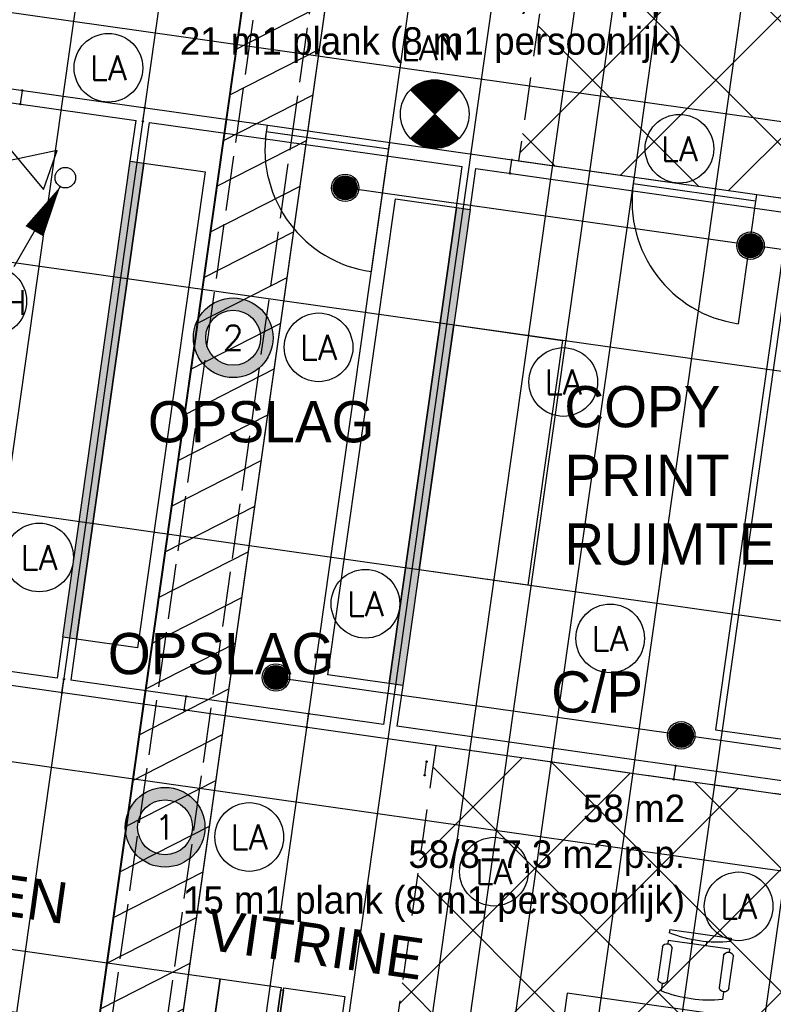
# Model space of a CAD drawing. Header units: millimetres. Extents: x -4107 to 114693, y -37499 to 54671.
# Tile 138 of 156: x 82138 to 87626, y 6721 to 13889. Entities that reach past the tile are written whole.
import ezdxf
from ezdxf.enums import TextEntityAlignment as Align

# ---------------------------------------------------------------- set-up
doc = ezdxf.new("R2010")
doc.units = ezdxf.units.MM
doc.header["$LTSCALE"] = 50
doc.linetypes.add('B0702', pattern=[4.6875, 3.125, -1.5625])
doc.linetypes.add('XREF_06_Vloergoot installaties$0$E_GOOT5', pattern=[10, 8, -2])
for name, color, linetype in [('FOK_ BRANDSLANGHASPELS', 2, 'Continuous'), ('FOK_02B_SOLIDS', 253, 'Continuous'), ('FOK_05---_TEKST_18', 1, 'Continuous'), ('FOK_05---_TEKST_25', 2, 'Continuous'), ('FOK_08---_MAATVOERING', 2, 'Continuous'), ('FOK_22_BINNENWANDEN', 2, 'Continuous'), ('FOK_22_BINNENWANDEN @ 1 VP1', 2, 'Continuous'), ('FOK_22_BINNENWANDEN @ 1 VP2', 2, 'Continuous'), ('FOK_22_BINNENWANDEN @ 1 VPModel', 2, 'Continuous'), ('FOK_72_VAST MEUBILAIR', 1, 'Continuous'), ('FOK_82_LOS MEUBILAIR', 1, 'Continuous'), ('XREF_06_PLAFOND$0$AA45----_PLAFONDAFW', 1, 'Continuous'), ('XREF_06_PLAFOND$0$AI45----_PLAFONDAFW', 2, 'Continuous'), ('XREF_06_Sprinkler installatie$0$WL$1----', 3, 'Continuous'), ('XREF_06_Sprinkler installatie$0$WL524---', 4, 'Continuous'), ('XREF_06_Sprinkler installatie$0$WL6516--', 4, 'Continuous'), ('XREF_06_verlichting$0$EL6311--', 3, 'Continuous'), ('XREF_06_Vloergoot installaties$0$EL6131--_VG', 3, 'Continuous'), ('XREF_06_Vloergoot installaties$0$EL6222--', 3, 'Continuous')]:
    doc.layers.add(name, color=color, linetype=linetype)
doc.styles.add('XREF_06_Sprinkler installatie$0$BURO-018', font='simplex.shx', dxfattribs={"height": 180})
doc.styles.add('XREF_06_Sprinkler installatie$0$Standard', font='txt')
doc.styles.add('XREF_06_verlichting$0$BURO-018', font='simplex.shx', dxfattribs={"height": 180})
doc.styles.add('XREF_06_Vloergoot installaties$0$BURO-018', font='simplex.shx', dxfattribs={"height": 180})

# ---------------------------------------------------------------- blocks, each defined once
blk = doc.blocks.new('XREF_06_Sprinkler installatie$0$SP-KOP02')
at = {"color": 0, "linetype": 'Continuous'}
for p, q in [((-0.875, -0.023), (0.023, 0.875)), ((-0.847, -0.219), (0.219, 0.847)), ((-0.843, 0.233), (-0.233, 0.843)), ((-0.786, -0.383), (0.383, 0.786)), ((-0.702, -0.523), (0.523, 0.702)), ((-0.595, -0.641), (0.641, 0.595)), ((-0.469, -0.739), (0.739, 0.469)), ((-0.32, -0.815), (0.815, 0.32)), ((-0.144, -0.863), (0.863, 0.144)), ((0.072, -0.872), (0.872, -0.072)), ((0.381, -0.788), (0.788, -0.381))]:
    blk.add_line(p, q, dxfattribs=at)
at = {"color": 0, "linetype": 'Continuous', "const_width": 0.875}
blk.add_lwpolyline([(-0.438, 0, 1), (0.438, 0, 1)], format="xyb", close=True, dxfattribs=at)
at = {"color": 0, "linetype": 'Continuous'}
for radius in [1, 0.875]:
    blk.add_circle((0, 0), radius, dxfattribs=at)
at = {"color": 0, "linetype": 'Continuous', "style": 'XREF_06_Sprinkler installatie$0$Standard', "flags": 1}
for tag, p in [('SP_MATCODE', (2, 2)), ('SP_TEMP', (2, -3)), ('SP_DOORL', (2, -5)), ('SP_KFACT', (2, -7)), ('SP_SPRHK', (2, -9)), ('SP_KLEP', (2, -11))]:
    blk.add_attdef(tag, p, '', height=1, dxfattribs=at)
blk = doc.blocks.new('XREF_06_Sprinkler installatie$0$SW3048301')
at = {"color": 0, "linetype": 'Continuous'}
for p, q in [((2.5, 1.5), (-2.5, -1.5)), ((-2.5, -1.5), (-2.5, 1.5)), ((-2.5, 1.5), (2.5, -1.5)), ((2.5, -1.5), (2.5, 1.5))]:
    blk.add_line(p, q, dxfattribs=at)
at = {"color": 0, "linetype": 'Continuous', "style": 'XREF_06_Sprinkler installatie$0$BURO-018', "flags": 1}
blk.add_attdef('W_ID', (0, 0), '', height=1.8, dxfattribs=at)
blk = doc.blocks.new('XREF_06_Sprinkler installatie$0$LDV4')
at = {"color": 0, "linetype": 'Continuous'}
for p, q in [((-0.25, -0.433), (-2.5, -4.33)), ((-4.5, -7.794), (-6.75, -11.691))]:
    blk.add_line(p, q, dxfattribs=at)
blk.add_lwpolyline([(-0.25, -0.433, 0, 1, 0), (-1.5, -2.598, 1, 1, 0)], format="xyseb", dxfattribs=at)
blk.add_circle((0, 0), 0.5, dxfattribs=at)
at = {"color": 0, "linetype": 'Continuous', "style": 'XREF_06_Sprinkler installatie$0$BURO-018'}
blk.add_attdef('LD_TEXT1', text='', height=1.8, dxfattribs=at).set_placement((-3.5, -6.062), align=Align.MIDDLE)
blk = doc.blocks.new('XREF_06_Sprinkler installatie')
at = {"layer": 'XREF_06_Sprinkler installatie$0$WL524---'}
for p, q in [((84302.2, -1250), (87425.4, 20805)), ((84524.1, 12665.8), (92439.9, 11544.8)), ((84010.3, 9101.1), (91957.3, 7975.7))]:
    blk.add_line(p, q, dxfattribs=at)
at = {"layer": 'XREF_06_Sprinkler installatie$0$WL$1----', "xscale": 99.99999999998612, "yscale": 100, "zscale": 100, "rotation": 340.9590232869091}
blk.add_blockref('XREF_06_Sprinkler installatie$0$SW3048301', (82125.1, 12876.6), dxfattribs=at)
at = {"layer": 'XREF_06_Sprinkler installatie$0$WL$1----'}
ref = blk.add_blockref('XREF_06_Sprinkler installatie$0$LDV4', (82470.2, 12738.5), dxfattribs=dict(at, xscale=150, yscale=150, zscale=150))
ref.add_attrib('LD_TEXT1', 'BSH', dxfattribs={"layer": '0', "color": 1, "linetype": 'Continuous', "height": 180, "style": 'XREF_06_Sprinkler installatie$0$BURO-018'}).set_placement((81945.2, 11829.1), align=Align.MIDDLE)
at = {"layer": 'XREF_06_Sprinkler installatie$0$WL6516--', "xscale": 99.9999999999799, "yscale": 100, "zscale": 100, "rotation": 7.589429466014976}
for p in [(84508.5, 12664.7), (87460.7, 12243.6), (84003.7, 9100.3), (86955.9, 8679.2)]:
    blk.add_blockref('XREF_06_Sprinkler installatie$0$SP-KOP02', p, dxfattribs=at)
blk = doc.blocks.new('XREF_06_Vloergoot installaties$0$E00415')
at = {"linetype": 'Continuous'}
h = blk.add_hatch(color=0, dxfattribs=at)
edge = h.paths.add_edge_path()
edge.add_arc((0, 0), 2.9, 0, 360)
edge = h.paths.add_edge_path(flags=16)
edge.add_arc((0, 0), 2, 0, 360)
at = {"color": 0, "linetype": 'Continuous'}
for radius in [2.9, 2]:
    blk.add_circle((0, 0), radius, dxfattribs=at)
at = {"color": 0, "linetype": 'Continuous', "style": 'XREF_06_Vloergoot installaties$0$BURO-018'}
for tag, p in [('E_GKAST', (0, 8)), ('E_GROEP', (0, 5)), ('E_SGROEP', (4.5, 5))]:
    blk.add_attdef(tag, text='', height=1.8, dxfattribs=at).set_placement(p, align=Align.MIDDLE)
at = {"color": 0, "linetype": 'Continuous', "style": 'XREF_06_Vloergoot installaties$0$BURO-018', "flags": 1}
for tag, p in [('E_VERMCODE', (13, 5)), ('E_MATCODE', (0, 0))]:
    blk.add_attdef(tag, text='', height=1.8, dxfattribs=at).set_placement(p, align=Align.MIDDLE)
blk = doc.blocks.new('XREF_06_Vloergoot installaties')
at = {"layer": 'XREF_06_Vloergoot installaties$0$EL6131--_VG', "linetype": 'XREF_06_Vloergoot installaties$0$E_GOOT5'}
for p, q in [((85027.1, 22301), (82503.4, 4475.7)), ((85423.1, 22245), (82899.4, 4419.6))]:
    blk.add_line(p, q, dxfattribs=at)
at = {"layer": 'XREF_06_Vloergoot installaties$0$EL6222--'}
ref = blk.add_blockref('XREF_06_Vloergoot installaties$0$E00415', (83692.8, 11573.3), dxfattribs=dict(at, xscale=99.99999999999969, yscale=100, zscale=100, rotation=352.2551880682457))
ref.add_attrib('E_GROEP', '2', dxfattribs={"layer": '0', "color": 1, "linetype": 'Continuous', "height": 180, "style": 'XREF_06_Vloergoot installaties$0$BURO-018'}).set_placement((83692.8, 11573.3), align=Align.MIDDLE)
ref = blk.add_blockref('XREF_06_Vloergoot installaties$0$E00415', (83196.6, 8009.8), dxfattribs=dict(at, xscale=99.99999999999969, yscale=100, zscale=100, rotation=352.2551880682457))
ref.add_attrib('E_GROEP', '1', dxfattribs={"layer": '0', "color": 1, "linetype": 'Continuous', "height": 180, "style": 'XREF_06_Vloergoot installaties$0$BURO-018'}).set_placement((83196.6, 8009.8), align=Align.MIDDLE)
blk = doc.blocks.new('XREF_06_PLAFOND')
at = {"layer": 'XREF_06_PLAFOND$0$AA45----_PLAFONDAFW'}
h = blk.add_hatch(dxfattribs=at)
h.set_pattern_fill('ANSI31', color=256, scale=2200, angle=342.02, style=0)
h.set_pattern_definition([(27.02, (0, 0), (-124.9329, 244.9832), [])])
edge = h.paths.add_edge_path()
edge.add_line((79923.5, -13101.3), (78281.7, -24695.4))
edge.add_line((78281.7, -24695.4), (78861, -24883.4))
edge.add_line((78861, -24883.4), (85620.2, 22847.5))
edge.add_line((85620.2, 22847.5), (85032.2, 22974.7))
edge.add_line((85032.2, 22974.7), (80378, -9891.4))
edge.add_arc((75004.2, -10767.6), 5444.8, -25.3802, 9.2602, ccw=False)
at = {"layer": 'XREF_06_PLAFOND$0$AI45----_PLAFONDAFW'}
h = blk.add_hatch(dxfattribs=at)
h.set_pattern_fill('_USER,_O', color=256, scale=1800, pattern_type=0)
h.set_pattern_definition([(351.94, (60508.5, -17546.5), (252.38, 1782.22), [])])
edge = h.paths.add_edge_path(flags=16)
edge.add_arc((41622.2, 26897.4), 5449.9, 0, 180)
edge.add_arc((41622.2, 26897.4), 5449.9, 180, 360)
h.paths.add_polyline_path([(49833.5, 30277.3), (51633.5, 30277.3), (51633.5, 27677.3), (49833.5, 27677.3)], flags=16)
edge = h.paths.add_edge_path(flags=16)
edge.add_arc((86127.3, 26613.5), 3800, 0, 180)
edge.add_arc((86127.3, 26613.5), 3800, 180, 360)
edge = h.paths.add_edge_path(flags=16)
edge.add_arc((74998.8, -10766.8), 5450, 0, 180)
edge.add_arc((74998.8, -10766.8), 5450, 180, 360)
edge = h.paths.add_edge_path()
edge.add_arc((59888.1, 10791.1), 9323.9, 341.24236, 446.62909)
edge.add_line((60436.4, 20098.9), (31243.3, 21827.8))
edge.add_line((31243.3, 21827.8), (28955.1, 21950.5))
edge.add_line((28955.1, 21950.5), (30807, 36094.7))
edge.add_line((30807, 36094.7), (95373.9, 36094.7))
edge.add_line((95373.9, 36094.7), (86392.8, -27327.7))
edge.add_line((86392.8, -27327.7), (59702.3, -18665.8))
edge.add_line((59702.3, -18665.8), (68716.8, 7792.9))
h = blk.add_hatch(dxfattribs=at)
h.set_pattern_fill('_USER,_O', color=256, scale=600, angle=90, pattern_type=0)
h.set_pattern_definition([(81.94, (95317.84, 35698.9), (-594.073, 84.126), [])])
edge = h.paths.add_edge_path(flags=16)
edge.add_arc((86127.3, 26613.5), 3800, 0, 360)
edge = h.paths.add_edge_path(flags=16)
edge.add_arc((74998.8, -10766.8), 5450, 0, 360)
edge = h.paths.add_edge_path(flags=16)
edge.add_arc((41622.2, 26897.4), 5449.9, 0, 360)
h.paths.add_polyline_path([(49933.5, 30177.3), (51533.5, 30177.3), (51533.5, 27777.3), (49933.5, 27777.3)], flags=16)
edge = h.paths.add_edge_path()
edge.add_arc((59888.1, 10791.1), 9323.9, 341.24236, 446.62909)
edge.add_line((60436.4, 20098.9), (31243.3, 21827.8))
edge.add_line((31243.3, 21827.8), (28955.1, 21950.5))
edge.add_line((28955.1, 21950.5), (30807, 36094.7))
edge.add_line((30807, 36094.7), (95373.9, 36094.7))
edge.add_line((95373.9, 36094.7), (86392.8, -27327.7))
edge.add_line((86392.8, -27327.7), (59702.3, -18665.8))
edge.add_line((59702.3, -18665.8), (68716.8, 7792.9))
at = {"layer": 'XREF_06_PLAFOND$0$AA45----_PLAFONDAFW'}
blk.add_lwpolyline([(79923.5, -13101.3), (78281.7, -24695.4), (78861, -24883.4), (85620.2, 22847.5), (85032.2, 22974.7), (80378, -9891.4, -0.152309)], format="xyb", close=True, dxfattribs=at)
blk = doc.blocks.new('XREF_06_verlichting$0$1115B3A')
at = {"color": 0, "linetype": 'Continuous'}
blk.add_circle((0, 0), 2.5, dxfattribs=at)
at = {"color": 0, "linetype": 'Continuous', "style": 'XREF_06_verlichting$0$BURO-018'}
for tag, p in [('E_GKAST', (0, 8)), ('E_GROEP', (0, 5)), ('E_SGROEP', (4.5, 5)), ('E_ARMCODE', (0, 0)), ('E_SLET', (4.5, -1))]:
    blk.add_attdef(tag, text='', height=1.8, dxfattribs=at).set_placement(p, align=Align.MIDDLE)
blk = doc.blocks.new('XREF_06_verlichting$0$E00018')
at = {"color": 0, "linetype": 'Continuous'}
for p, q in [((-1.768, -1.768), (1.768, 1.768)), ((1.768, -1.768), (-1.768, 1.768))]:
    blk.add_line(p, q, dxfattribs=at)
at = {"color": 0, "linetype": 'Continuous', "const_width": 2.5}
for points in [[(-0.884, 0.884, -0.198912), (0, 1.25, -0.198912), (0.884, 0.884, -1)], [(-0.884, -0.884, 0.198912), (0, -1.25, 0.198912), (0.884, -0.884, 1)]]:
    blk.add_lwpolyline(points, format="xyb", dxfattribs=at)
blk = doc.blocks.new('XREF_06_verlichting$0$1115B3A-NO1')
at = {"color": 0, "linetype": 'Continuous'}
blk.add_circle((0, 0), 2.5, dxfattribs=at)
at = {"color": 0, "zscale": 100}
blk.add_blockref('XREF_06_verlichting$0$E00018', (0, 0), dxfattribs=at)
at = {"color": 0, "linetype": 'Continuous', "style": 'XREF_06_verlichting$0$BURO-018'}
for tag, p in [('E_GKAST', (0, 8)), ('E_GROEP', (0, 5)), ('E_SGROEP', (4.5, 5)), ('E_ARMCODE', (0, 0)), ('E_SLET', (4.5, -1))]:
    blk.add_attdef(tag, text='', height=1.8, dxfattribs=at).set_placement(p, align=Align.MIDDLE)
blk = doc.blocks.new('XREF_06_verlichting')
at = {"layer": 'XREF_06_verlichting$0$EL6311--'}
ref = blk.add_blockref('XREF_06_verlichting$0$1115B3A', (82784.5, 13538.2), dxfattribs=dict(at, xscale=100, yscale=100, zscale=100))
ref.add_attrib('E_ARMCODE', 'LA', dxfattribs={"layer": '0', "color": 1, "linetype": 'Continuous', "height": 180, "style": 'XREF_06_verlichting$0$BURO-018'}).set_placement((82784.5, 13538.2), align=Align.MIDDLE)
ref = blk.add_blockref('XREF_06_verlichting$0$1115B3A-NO1', (85160.8, 13201.7), dxfattribs=dict(at, xscale=100, yscale=100, zscale=100))
ref.add_attrib('E_ARMCODE', 'LAN', dxfattribs={"layer": '0', "color": 1, "linetype": 'Continuous', "height": 180, "style": 'XREF_06_verlichting$0$BURO-018'}).set_placement((85133.6, 13684.6), align=Align.MIDDLE)
ref = blk.add_blockref('XREF_06_verlichting$0$1115B3A', (86943, 12949.4), dxfattribs=dict(at, xscale=100, yscale=100, zscale=100))
ref.add_attrib('E_ARMCODE', 'LA', dxfattribs={"layer": '0', "color": 1, "linetype": 'Continuous', "height": 180, "style": 'XREF_06_verlichting$0$BURO-018'}).set_placement((86943, 12949.4), align=Align.MIDDLE)
ref = blk.add_blockref('XREF_06_verlichting$0$1115B3A', (81938.1, 11840.1), dxfattribs=dict(at, xscale=100, yscale=100, zscale=100))
ref.add_attrib('E_ARMCODE', 'LA', dxfattribs={"layer": '0', "color": 1, "linetype": 'Continuous', "height": 180, "style": 'XREF_06_verlichting$0$BURO-018'}).set_placement((81938.1, 11840.1), align=Align.MIDDLE)
ref = blk.add_blockref('XREF_06_verlichting$0$1115B3A', (84314.4, 11503.6), dxfattribs=dict(at, xscale=100, yscale=100, zscale=100))
ref.add_attrib('E_ARMCODE', 'LA', dxfattribs={"layer": '0', "color": 1, "linetype": 'Continuous', "height": 180, "style": 'XREF_06_verlichting$0$BURO-018'}).set_placement((84314.4, 11503.6), align=Align.MIDDLE)
ref = blk.add_blockref('XREF_06_verlichting$0$1115B3A', (86096.6, 11251.3), dxfattribs=dict(at, xscale=100, yscale=100, zscale=100))
ref.add_attrib('E_ARMCODE', 'LA', dxfattribs={"layer": '0', "color": 1, "linetype": 'Continuous', "height": 180, "style": 'XREF_06_verlichting$0$BURO-018'}).set_placement((86096.6, 11251.3), align=Align.MIDDLE)
ref = blk.add_blockref('XREF_06_verlichting$0$1115B3A', (82279.8, 9973.8), dxfattribs=dict(at, xscale=100, yscale=100, zscale=100))
ref.add_attrib('E_ARMCODE', 'LA', dxfattribs={"layer": '0', "color": 1, "linetype": 'Continuous', "height": 180, "style": 'XREF_06_verlichting$0$BURO-018'}).set_placement((82279.8, 9973.8), align=Align.MIDDLE)
ref = blk.add_blockref('XREF_06_verlichting$0$1115B3A', (84656, 9637.3), dxfattribs=dict(at, xscale=100, yscale=100, zscale=100))
ref.add_attrib('E_ARMCODE', 'LA', dxfattribs={"layer": '0', "color": 1, "linetype": 'Continuous', "height": 180, "style": 'XREF_06_verlichting$0$BURO-018'}).set_placement((84656, 9637.3), align=Align.MIDDLE)
ref = blk.add_blockref('XREF_06_verlichting$0$1115B3A', (86438.3, 9384.9), dxfattribs=dict(at, xscale=100, yscale=100, zscale=100))
ref.add_attrib('E_ARMCODE', 'LA', dxfattribs={"layer": '0', "color": 1, "linetype": 'Continuous', "height": 180, "style": 'XREF_06_verlichting$0$BURO-018'}).set_placement((86438.3, 9384.9), align=Align.MIDDLE)
ref = blk.add_blockref('XREF_06_verlichting$0$1115B3A', (83809.6, 7939.2), dxfattribs=dict(at, xscale=100, yscale=100, zscale=100))
ref.add_attrib('E_ARMCODE', 'LA', dxfattribs={"layer": '0', "color": 1, "linetype": 'Continuous', "height": 180, "style": 'XREF_06_verlichting$0$BURO-018'}).set_placement((83809.6, 7939.2), align=Align.MIDDLE)
ref = blk.add_blockref('XREF_06_verlichting$0$1115B3A', (85591.8, 7686.8), dxfattribs=dict(at, xscale=100, yscale=100, zscale=100))
ref.add_attrib('E_ARMCODE', 'LA', dxfattribs={"layer": '0', "color": 1, "linetype": 'Continuous', "height": 180, "style": 'XREF_06_verlichting$0$BURO-018'}).set_placement((85591.8, 7686.8), align=Align.MIDDLE)
ref = blk.add_blockref('XREF_06_verlichting$0$1115B3A', (87374, 7434.4), dxfattribs=dict(at, xscale=100, yscale=100, zscale=100))
ref.add_attrib('E_ARMCODE', 'LA', dxfattribs={"layer": '0', "color": 1, "linetype": 'Continuous', "height": 180, "style": 'XREF_06_verlichting$0$BURO-018'}).set_placement((87374, 7434.4), align=Align.MIDDLE)
blk = doc.blocks.new('WP 1600-800')
at = {"linetype": 'Continuous'}
for p, q in [((569, 1600.1), (595.5, 1600.1)), ((569, 1600.1), (569, 1149.6)), ((648.5, 1600.1), (675, 1600.1)), ((648.5, 1600.1), (648.5, 1149.6)), ((701.5, 1636.1), (940, 1636.1)), ((966.5, 1600.1), (1022, 1600.1)), ((940, 1564.1), (701.5, 1564.1)), ((648.5, 1427.8), (620.3, 1427.8)), ((620.9, 1321.8), (648.5, 1321.8)), ((569, 1149.6), (595.5, 1149.6)), ((648.5, 1149.6), (675, 1149.6)), ((701.5, 1185.6), (940, 1185.6)), ((966.5, 1149.6), (1022, 1149.6)), ((935.6, 1113), (697.1, 1113))]:
    blk.add_line(p, q, dxfattribs=at)
blk.add_lwpolyline([(1133.9, 2274.8), (1933.9, 2274.8), (1933.9, 474.8), (1133.9, 474.8)], close=True)
for centre, radius, start, end in [((-348.6, 1374.8), 970.6, 346.5803, 13.4197), ((712.7, 1600.1), 37.7, 107.28561, 252.71439), ((928.8, 1600.1), 37.7, 287.28561, 72.71439), ((77.9, 1374.8), 970.6, 346.5803, 13.4197), ((710.9, 1148.6), 38.2, 104.35438, 248.70731), ((926.1, 1150), 38.2, 284.35438, 68.70731)]:
    blk.add_arc(centre, radius, start, end, dxfattribs=at)
blk = doc.blocks.new('*U999')
at = {"layer": 'FOK_22_BINNENWANDEN @ 1 VP1'}
blk.add_hatch(color=256, dxfattribs=at).paths.add_polyline_path([(532.8, 3776.5), (631.8, 3762.5), (141.1, 297), (42.1, 311.1)])
at = {"layer": 'FOK_22_BINNENWANDEN @ 1 VP2'}
blk.add_hatch(color=256, dxfattribs=at).paths.add_polyline_path([(532.8, 3776.5), (631.8, 3762.5), (141.1, 297), (42.1, 311.1)])
at = {"layer": 'FOK_22_BINNENWANDEN @ 1 VPModel'}
blk.add_hatch(color=256, dxfattribs=at).paths.add_polyline_path([(532.8, 3776.5), (631.8, 3762.5), (141.1, 297), (42.1, 311.1)])
blk = doc.blocks.new('A$C70436BE2')
at = {"layer": 'FOK_22_BINNENWANDEN'}
for points in [[(532.8, 3776.5), (574.9, 4073.5)], [(631.8, 3762.5), (673.9, 4059.5)], [(42.1, 311.1), (0, 14)], [(141.1, 297), (99, 0)]]:
    blk.add_lwpolyline(points, dxfattribs=at)
blk.add_lwpolyline([(532.8, 3776.5), (631.8, 3762.5), (141.1, 297), (42.1, 311.1)], close=True, dxfattribs=at)
blk.add_blockref('*U999', (0, 0), dxfattribs=at)
blk = doc.blocks.new('A$C46E716B0')
at = {"layer": 'FOK_22_BINNENWANDEN', "color": 13}
for points in [[(0, 0), (0, 900)], [(0, 0), (900, 0)]]:
    blk.add_lwpolyline(points, dxfattribs=at)
blk.add_arc((0, 0), 900, 0, 90, dxfattribs=at)
blk = doc.blocks.new('A$C7701688E')
for p, q in [((-35.1, 75), (455.7, 3540.4)), ((455.7, 3540.4), (901.3, 3477.3)), ((901.2, 3477.3), (410.5, 11.9)), ((1796.7, -184.4), (2287.4, 3281)), ((2287.4, 3281), (2733, 3217.9)), ((2733, 3217.9), (2242.2, -247.5)), ((410.5, 11.9), (-35.1, 75)), ((2242.2, -247.5), (1796.6, -184.4))]:
    blk.add_line(p, q)
blk = doc.blocks.new('A$C094F4788')
at = {"layer": 'Defpoints'}
blk.add_lwpolyline([(5, 19), (104, 5)], dxfattribs=at)
blk.add_point((5, 19), dxfattribs=at)
at = {"layer": 'Defpoints', "color": 5}
for p in [(5, 19), (104, 5)]:
    blk.add_point(p, dxfattribs=at)
at = {"layer": 'FOK_22_BINNENWANDEN', "color": 5}
for centre in [(5, 19), (104, 5)]:
    blk.add_circle(centre, 5, dxfattribs=at)
blk = doc.blocks.new('A$C4D8164B4')
at = {"layer": 'FOK_ BRANDSLANGHASPELS', "color": 2}
blk.add_circle((20000, 20000), 20000, dxfattribs=at)
blk = doc.blocks.new('bank-1zits')
for points in [[(336.7, 800), (-366.7, 800, 0.414214), (-386.7, 780), (-386.7, 640, 0.414214), (-366.7, 620), (336.7, 620, 0.414214), (356.7, 640), (356.7, 780, 0.414214)], [(256.7, 0), (-286.7, 0, -0.414214), (-306.7, 20), (-306.7, 600, -0.414214), (-286.7, 620), (256.7, 620, -0.414214), (276.7, 600), (276.7, 20, -0.414214)]]:
    blk.add_lwpolyline(points, format="xyb", close=True)
for points in [[(-306.7, 620), (-306.7, 20, -0.414214), (-326.7, 0), (-466.7, 0, -0.414214), (-486.7, 20), (-486.7, 740, -0.414214), (-466.7, 760), (-386.7, 760)], [(276.7, 620), (276.7, 20, 0.414214), (296.7, 0), (436.7, 0, 0.414214), (456.7, 20), (456.7, 740, 0.414214), (436.7, 760), (356.7, 760)]]:
    blk.add_lwpolyline(points, format="xyb")
blk = doc.blocks.new('A$C65DE4969')
for points in [[(195, 512.6), (279.2, 1106.7, 0.414214), (262.2, 1129.3), (123.6, 1148.9, 0.414214), (101, 1131.9), (0, 419, 0.414214), (17, 396.4), (96.2, 385.2)], [(2512.2, 186.6), (2596.4, 780.7, -0.414214), (2619, 797.7), (2757.6, 778.1, -0.414214), (2774.6, 755.5), (2673.6, 42.6, -0.414214), (2651, 25.6), (2571.8, 36.8)]]:
    blk.add_lwpolyline(points, format="xyb")
for points in [[(301.8, 1123.7), (2579.4, 803.3, -0.414214), (2596.4, 780.7), (2515, 206.4, -0.414214), (2492.4, 189.4), (214.8, 509.8, -0.414214), (197.9, 532.4), (279.2, 1106.7, -0.414214)], [(110.4, 342.8), (2546.4, 0, 0.414214), (2569, 17), (2588.6, 155.6, 0.414214), (2571.6, 178.2), (135.6, 521, 0.414214), (113, 504), (93.4, 365.4, 0.414214)]]:
    blk.add_lwpolyline(points, format="xyb", close=True)
blk = doc.blocks.new('A$C7E0F2D0E')
at = {"layer": 'FOK_72_VAST MEUBILAIR', "color": 253}
for points in [[(630.9, 5212.7), (5068.7, 4584.3), (4437.7, 128.7), (0, 757.1)], [(5005.6, 4138.7), (5068.7, 4584.3), (5514.2, 4521.2), (5451.1, 4075.6)], [(5469, 4073.1), (5532.1, 4518.6), (5977.6, 4455.5), (5914.5, 4010)], [(4942.5, 3693.2), (5005.6, 4138.7), (5451.1, 4075.6), (5388, 3630.1)], [(5405.9, 3627.5), (5469, 4073.1), (5914.5, 4010), (5851.4, 3564.4)], [(4879.4, 3247.6), (4942.5, 3693.2), (5388, 3630.1), (5325, 3184.5)], [(5342.8, 3182), (5405.9, 3627.5), (5851.4, 3564.4), (5788.3, 3118.9)], [(4816.3, 2802), (4879.4, 3247.6), (5325, 3184.5), (5261.9, 2738.9)], [(5279.7, 2736.4), (5342.8, 3182), (5788.3, 3118.9), (5725.2, 2673.3)], [(4753.2, 2356.5), (4816.3, 2802), (5261.9, 2738.9), (5198.8, 2293.4)], [(5216.6, 2290.9), (5279.7, 2736.4), (5725.2, 2673.3), (5662.1, 2227.8)], [(4690.1, 1910.9), (4753.2, 2356.5), (5198.8, 2293.4), (5135.7, 1847.8)], [(5153.5, 1845.3), (5216.6, 2290.9), (5662.1, 2227.8), (5599, 1782.2)], [(4627, 1465.4), (4690.1, 1910.9), (5135.7, 1847.8), (5072.6, 1402.3)], [(5090.4, 1399.8), (5153.5, 1845.3), (5599, 1782.2), (5536, 1336.7)], [(4563.9, 1019.8), (4627, 1465.4), (5072.6, 1402.3), (5009.5, 956.7)], [(5027.3, 954.2), (5090.4, 1399.8), (5536, 1336.7), (5472.9, 891.1)], [(4964.2, 508.6), (5027.3, 954.2), (5472.9, 891.1), (5409.8, 445.6)], [(4901.1, 63.1), (4964.2, 508.6), (5409.8, 445.6), (5346.7, 0)]]:
    blk.add_lwpolyline(points, close=True, dxfattribs=at)
at = {"layer": 'FOK_72_VAST MEUBILAIR'}
for points in [[(5068.7, 4584.3), (5514.2, 4521.2), (4883.3, 65.6), (4437.7, 128.7)], [(5532.1, 4518.6), (5977.6, 4455.5), (5346.7, 0), (4901.1, 63.1)], [(5511.7, 4503.3), (5529.5, 4500.8), (4903.6, 80.9), (4885.8, 83.4)]]:
    blk.add_lwpolyline(points, close=True, dxfattribs=at)
at = {"layer": 'FOK_82_LOS MEUBILAIR'}
blk.add_lwpolyline([(1759.3, 3154.8), (3046.5, 2972.5), (2948.9, 2279.3), (1661.8, 2461.6)], close=True, dxfattribs=at)
at = {"layer": 'FOK_22_BINNENWANDEN', "rotation": 90}
for p in [(4827.3, 6535.1), (5718.5, 6408.9), (6578, 6059.9)]:
    blk.add_blockref('A$C094F4788', p, dxfattribs=at)
at = {"layer": 'FOK_82_LOS MEUBILAIR', "xscale": -1, "rotation": 351.9400000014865}
for p in [(1322.4, 3742.4), (2461, 3581.2), (3599.7, 3419.9)]:
    blk.add_blockref('bank-1zits', p, dxfattribs=at)
at = {"layer": 'FOK_82_LOS MEUBILAIR'}
blk.add_blockref('A$C65DE4969', (738.1, 899.1), dxfattribs=at)
at = {"layer": 'FOK_05---_TEKST_25', "char_height": 300, "width": 57960.996, "attachment_point": 1}
for s, insert, rotation in [('{\\fCentury Gothic|b0|i0|c0|p34;ONTMOETEN}', (1437.9, 5638.2), 351.94), ('{\\fCentury Gothic|b0|i0|c0|p34;VITRINE}', (5000.3, 5094.6), 351.94), ('{\\fCentury Gothic|b0|i0|c0|p34;54 LOCKERS}', (5577.5, 614.6), 81.94), ('{\\fCentury Gothic|b0|i0|c0|p34;BSH}', (4462.5, 938.2), 261.94)]:
    blk.add_mtext(s, dxfattribs=dict(at, insert=insert, rotation=rotation))

msp = doc.modelspace()

# ---------------------------------------------------------------- hatches: boundary and pattern name
at = {"layer": 'FOK_08---_MAATVOERING'}
h = msp.add_hatch(dxfattribs=at)
h.set_pattern_fill('ANSI37', color=254, scale=200, style=0)
h.set_pattern_definition([(45, (14914.84, -16635.76), (-449.013, 449.013), []), (135, (14914.84, -16635.76), (-449.013, -449.013), [])])
h.paths.add_polyline_path([(87040.5, 21822.4), (85771.6, 12861.8), (92721.9, 11877.5), (93990.8, 20838.1)])
h = msp.add_hatch(dxfattribs=at)
h.set_pattern_fill('ANSI37', color=254, scale=200, style=0)
h.set_pattern_definition([(45, (13148.2, -29111.3), (-449.013, 449.013), []), (135, (13148.2, -29111.3), (-449.013, -449.013), [])])
h.paths.add_polyline_path([(85168.7, 8604.2), (84004.9, 386.2), (90955.3, -598), (92119, 7620)])

# ---------------------------------------------------------------- linework, layer by layer
at = {"layer": 'FOK_08---_MAATVOERING', "color": 13, "linetype": 'B0702', "ltscale": 2}
for points in [[(87040.5, 21822.4), (85771.6, 12861.8), (92721.9, 11877.5), (93990.8, 20838.1), (87040.5, 21822.4)], [(85168.7, 8604.2), (84004.9, 386.2), (90955.3, -598), (92119, 7620), (85168.7, 8604.2)]]:
    msp.add_lwpolyline(points, dxfattribs=at)
at = {"layer": 'FOK_22_BINNENWANDEN'}
for points in [[(91500.4, 8740.9), (91356.9, 7727.9), (78237.8, 9585.7), (78840.7, 13843.2), (91959.8, 11985.5), (91912.6, 11651.9)], [(82410.3, 9095.8), (78350.8, 9670.7), (78925.7, 13730.2), (82985.2, 13155.3)], [(83084.2, 13141.3), (85361.5, 12818.8)], [(83939.8, 13121.2), (83925.8, 13022.1)], [(84830.9, 12995), (84816.9, 12896)], [(85460.5, 12804.8), (88331.8, 12398.2)], [(86613.2, 12742.6), (86599.1, 12643.6)], [(87504.3, 12616.4), (87490.2, 12517.4)], [(84786.6, 8759.3), (82509.3, 9081.8)], [(87757, 8338.7), (84885.6, 8745.3)]]:
    msp.add_lwpolyline(points, dxfattribs=at)
at = {"layer": 'FOK_82_LOS MEUBILAIR'}
for points in [[(87695.7, 12185.2), (87204.9, 8719.8), (87799, 8635.8), (88289.7, 12101.1)], [(85046.9, 9884), (85299.2, 11666.2), (86091.3, 11554.1), (85839, 9771.8)]]:
    msp.add_lwpolyline(points, close=True, dxfattribs=at)

# ---------------------------------------------------------------- block references
for name in ['XREF_06_PLAFOND', 'XREF_06_PLAFOND', 'XREF_06_Sprinkler installatie', 'XREF_06_Sprinkler installatie', 'XREF_06_Vloergoot installaties', 'XREF_06_Vloergoot installaties']:
    msp.add_blockref(name, (0, 0))
at = {"layer": 'FOK_02B_SOLIDS'}
msp.add_blockref('A$C7E0F2D0E', (78528.6, 2323.5), dxfattribs=at)
at = {"layer": 'FOK_22_BINNENWANDEN', "color": 5}
for p in [(65187.1, 382.2), (62903.1, -17201.9)]:
    msp.add_blockref('A$C4D8164B4', p, dxfattribs=at)
at = {"layer": 'FOK_22_BINNENWANDEN'}
for name, p in [('XREF_06_verlichting', (0, 0)), ('A$C70436BE2', (82410.3, 9081.8)), ('A$C70436BE2', (84786.6, 8745.3))]:
    msp.add_blockref(name, p, dxfattribs=at)
for name, p, rotation in [('A$C094F4788', (82162.6, 13269.5), 90), ('A$C094F4788', (83053.7, 13143.3), 90), ('A$C46E716B0', (84823.9, 12945.5), 171.92334452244), ('A$C094F4788', (85727, 12764.8), 90), ('A$C46E716B0', (87497.3, 12566.9), 171.9233445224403), ('A$C094F4788', (82464.8, 8984.8), 90), ('A$C094F4788', (86029.3, 8480.1), 90), ('A$C094F4788', (86920.4, 8353.9), 90)]:
    msp.add_blockref(name, p, dxfattribs=dict(at, rotation=rotation))
at = {"layer": 'FOK_82_LOS MEUBILAIR'}
msp.add_blockref('A$C7701688E', (82586.5, 9303.9), dxfattribs=at)
at = {"layer": 'FOK_82_LOS MEUBILAIR', "xscale": -1, "rotation": 81.93999999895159}
msp.add_blockref('WP 1600-800', (88536.8, 7606), dxfattribs=at)

# ---------------------------------------------------------------- texts
at = {"layer": 'FOK_05---_TEKST_18', "char_height": 300, "width": 57960.996, "attachment_point": 1}
for s, insert in [('{\\fCentury Gothic|b0|i0|c0|p34;COPY\\PPRINT\\PRUIMTE}', (86104.4, 11221.6)), ('{\\fCentury Gothic|b0|i0|c0|p34;OPSLAG}', (83071.6, 11112))]:
    msp.add_mtext(s, dxfattribs=dict(at, insert=insert))
at = {"layer": 'FOK_05---_TEKST_25', "char_height": 300, "width": 57960.996, "attachment_point": 1}
for s, insert in [('{\\fCentury Gothic|b0|i0|c0|p34;OPSLAG}', (82780, 9424.2)), ('{\\fCentury Gothic|b0|i0|c0|p34;C/P}', (86009.1, 9145))]:
    msp.add_mtext(s, dxfattribs=dict(at, insert=insert))
at = {"layer": 'FOK_08---_MAATVOERING', "color": 13, "linetype": 'B0702', "ltscale": 2, "char_height": 200, "width": 57960.996, "attachment_point": 3}
for s, insert in [('{\\fCentury Gothic|b0|i0|c0|p34;58 m2\\P58/8=7,3 m2 p.p.\\P 21 m1 plank (8 m1 persoonlijk)}', (86960.8, 14500.4)), ('{\\fCentury Gothic|b0|i0|c0|p34;58 m2\\P58/8=7,3 m2 p.p.\\P 15 m1 plank (8 m1 persoonlijk)}', (86983.5, 8247.8))]:
    msp.add_mtext(s, dxfattribs=dict(at, insert=insert))

doc.saveas('drawing.dxf')
